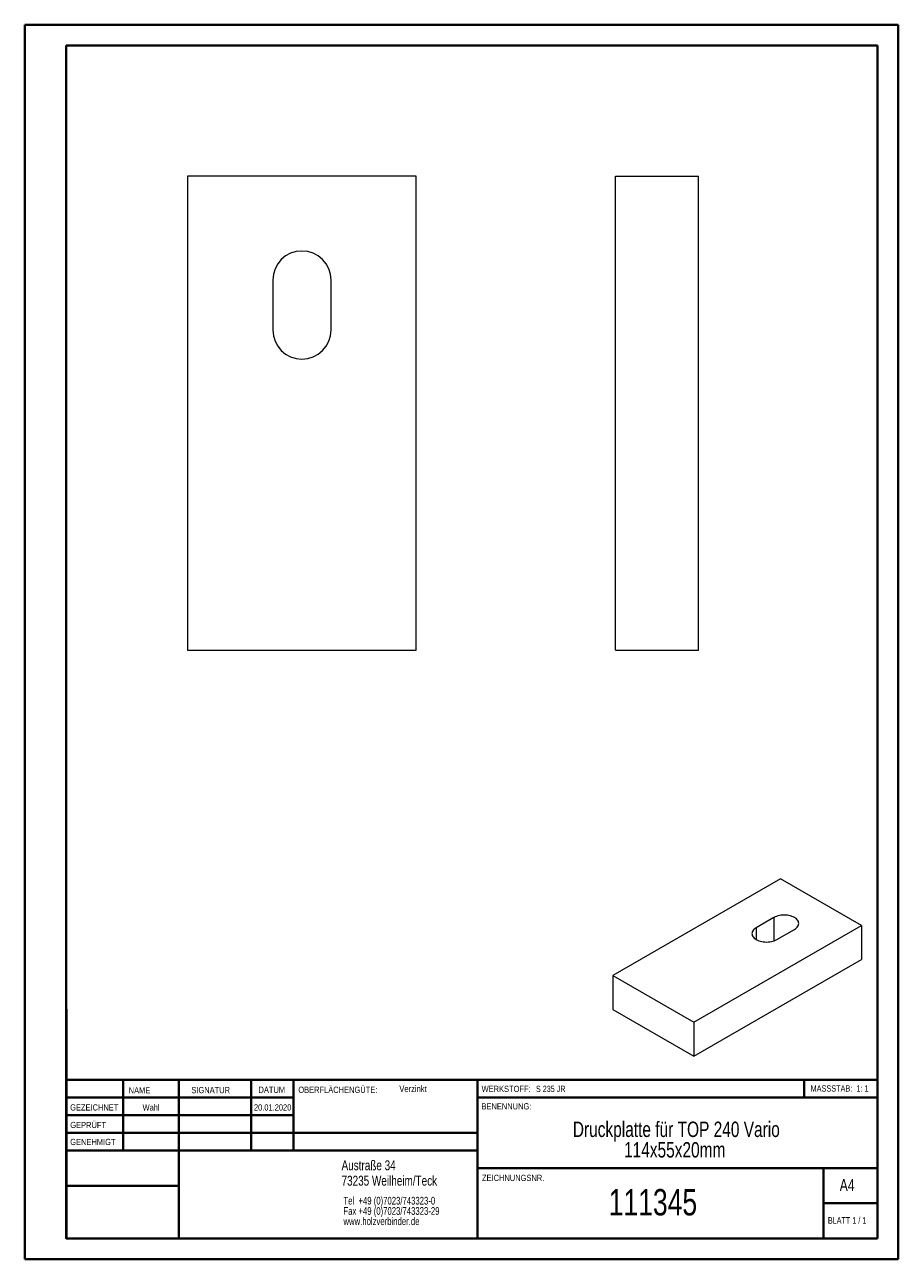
# Model space of a CAD drawing. Header units: millimetres. Extents: x 0 to 210, y 0 to 297.
import ezdxf

# ---------------------------------------------------------------- set-up
doc = ezdxf.new("R2010")
doc.units = ezdxf.units.MM
doc.styles.add('SLDTEXTSTYLE0', font='TXT', dxfattribs={"width": 0.75})
doc.styles.add('SLDTEXTSTYLE1', font='TXT', dxfattribs={"width": 0.681818})
doc.styles.add('SLDTEXTSTYLE2', font='TXT', dxfattribs={"width": 0.7})
doc.styles.add('SLDTEXTSTYLE3', font='TXT', dxfattribs={"width": 0.6875})

# ---------------------------------------------------------------- blocks, each defined once
blk = doc.blocks.new('SW_NOTE_0')
at = {"color": 0, "linetype": 'Continuous', "lineweight": 0, "char_height": 1.8521, "attachment_point": 1, "style": 'SLDTEXTSTYLE0'}
for s, insert in [('Tel  +49 (0)7023/743323-0', (0, 2.39)), ('Fax +49 (0)7023/743323-29', (0, -0.08)), ('www.holzverbinder.de', (0, -2.55))]:
    blk.add_mtext(s, dxfattribs=dict(at, insert=insert))
blk = doc.blocks.new('SW_NOTE_1')
at = {"color": 0, "linetype": 'Continuous', "lineweight": 0, "char_height": 3.7042, "attachment_point": 2, "style": 'SLDTEXTSTYLE0'}
for s, insert in [('Druckplatte für TOP 240 Vario', (34.55, 4.77)), ('114x55x20mm', (34.16, -0.16))]:
    blk.add_mtext(s, dxfattribs=dict(at, insert=insert))

msp = doc.modelspace()

# ---------------------------------------------------------------- linework, layer by layer
at = {"color": 7, "linetype": 'Continuous', "lineweight": 40}
for p, q in [((0.08, 0.21), (0.08, 297.21)), ((0.08, 297.21), (210.08, 297.21)), ((210.08, 0.21), (210.08, 297.21)), ((210.08, 292.21), (210.08, 297.21)), ((10.08, 292.21), (205.08, 292.21)), ((10.08, 5.21), (10.08, 292.21)), ((205.08, 5.21), (205.08, 292.21)), ((10.11, 60.37), (10.11, 5.12)), ((205.08, 43.37), (10.11, 43.37)), ((23.71, 43.37), (23.71, 26.37)), ((37.1, 43.37), (37.1, 5.12)), ((54.51, 43.37), (54.51, 26.37)), ((64.71, 26.37), (64.71, 43.37)), ((108.91, 43.37), (108.91, 5.12)), ((187.47, 39.12), (187.47, 43.37)), ((64.71, 39.1), (10.11, 39.1)), ((205.08, 39.12), (108.91, 39.12)), ((64.71, 34.87), (10.11, 34.87)), ((108.91, 30.62), (10.11, 30.62)), ((108.91, 26.37), (10.11, 26.37)), ((108.91, 22.12), (205.08, 22.12)), ((192.08, 5.21), (192.08, 22.21)), ((37.1, 17.87), (10.11, 17.87)), ((10.11, 13.71), (10.08, 13.71)), ((205.08, 13.71), (192.08, 13.71)), ((10.11, 9.46), (10.08, 9.46)), ((10.08, 5.21), (205.08, 5.21)), ((205.08, 5.21), (180.99, 5.21)), ((0.08, 0.21), (210.08, 0.21))]:
    msp.add_line(p, q, dxfattribs=at)
at = {"color": 7, "linetype": 'Continuous', "lineweight": 15}
for p, q in [((94.21, 260.77), (39.21, 260.77)), ((39.21, 260.77), (39.21, 146.77)), ((94.21, 146.77), (94.21, 260.77)), ((142.08, 146.77), (142.08, 260.77)), ((142.08, 260.77), (162.08, 260.77)), ((162.08, 146.77), (162.08, 260.77)), ((59.71, 235.77), (59.71, 223.77)), ((73.71, 223.77), (73.71, 235.77)), ((39.21, 146.77), (94.21, 146.77)), ((142.08, 146.77), (162.08, 146.77)), ((181.76, 91.72), (141.46, 68.46)), ((201.21, 80.5), (181.76, 91.72)), ((160.9, 57.23), (201.21, 80.5)), ((180.17, 82.44), (175.93, 79.99)), ((180.17, 82.44), (180.17, 76.82)), ((201.21, 80.5), (201.21, 72.33)), ((175.93, 79.99), (175.93, 77.13)), ((180.88, 77.13), (185.12, 79.58)), ((160.9, 49.07), (201.21, 72.33)), ((141.46, 68.46), (160.9, 57.23)), ((141.46, 68.46), (141.46, 60.29)), ((141.46, 60.29), (160.9, 49.07)), ((160.9, 57.23), (160.9, 49.07))]:
    msp.add_line(p, q, dxfattribs=at)
at = {"color": 7, "linetype": 'Continuous', "lineweight": 0}
for p, q in [((64.71, 39.12), (10.11, 39.12)), ((23.71, 5.21), (23.71, 5.12)), ((54.51, 5.21), (54.51, 5.12))]:
    msp.add_line(p, q, dxfattribs=at)
at = {"color": 7, "linetype": 'Continuous', "lineweight": 15, "flags": 128}
for points in [[(185.12, 79.58), (185.38, 79.75), (185.61, 79.93), (185.8, 80.13), (185.95, 80.34), (186.06, 80.56), (186.12, 80.78), (186.14, 81.01), (186.12, 81.24), (186.06, 81.46), (185.95, 81.68), (185.8, 81.89), (185.61, 82.08), (185.38, 82.27), (185.12, 82.44), (184.83, 82.59), (184.51, 82.72), (184.16, 82.83), (183.8, 82.92), (183.42, 82.98), (183.04, 83.02), (182.64, 83.03), (182.25, 83.02), (181.87, 82.98), (181.49, 82.92), (181.13, 82.83), (180.78, 82.72), (180.46, 82.59), (180.17, 82.44)], [(175.93, 79.99), (175.67, 79.82), (175.44, 79.63), (175.25, 79.44), (175.1, 79.23), (174.99, 79.01), (174.92, 78.79), (174.9, 78.56), (174.92, 78.33), (174.99, 78.11), (175.1, 77.89), (175.25, 77.68), (175.44, 77.48), (175.67, 77.3), (175.93, 77.13), (176.22, 76.98), (176.54, 76.85), (176.88, 76.74), (177.25, 76.65), (177.62, 76.59), (178.01, 76.55), (178.4, 76.54), (178.79, 76.55), (179.18, 76.59), (179.56, 76.65), (179.92, 76.74), (180.26, 76.85), (180.58, 76.98), (180.88, 77.13)]]:
    msp.add_lwpolyline(points, dxfattribs=at)
at = {"color": 7, "linetype": 'Continuous', "lineweight": 15}
for centre, start, end in [((66.71, 235.77), 0, 180), ((66.71, 223.77), 180, 0)]:
    msp.add_arc(centre, 7, start, end, dxfattribs=at)

# ---------------------------------------------------------------- block references
at = {"color": 7, "linetype": 'Continuous', "lineweight": 0}
for name, p in [('SW_NOTE_1', (122.17, 28.57)), ('SW_NOTE_0', (76.7, 12.85))]:
    msp.add_blockref(name, p, dxfattribs=at)

# ---------------------------------------------------------------- texts
for s, insert, char_height, attachment_point, style in [('NAME', (25.07, 41.62), 1.5, 1, 'SLDTEXTSTYLE0'), ('SIGNATUR', (40.14, 41.68), 1.5, 1, 'SLDTEXTSTYLE0'), ('DATUM', (56.28, 41.74), 1.5, 1, 'SLDTEXTSTYLE0'), ('OBERFLÄCHENGÜTE:', (65.86, 41.74), 1.5, 1, 'SLDTEXTSTYLE0'), ('Verzinkt', (90.14, 42.03), 1.587, 1, 'SLDTEXTSTYLE0'), ('WERKSTOFF:', (109.91, 41.96), 1.5, 1, 'SLDTEXTSTYLE0'), ('S 235 JR', (122.99, 41.96), 1.5, 1, 'SLDTEXTSTYLE3'), ('MASSSTAB:  1: 1', (188.99, 42.07), 1.5, 1, 'SLDTEXTSTYLE2'), ('GEZEICHNET', (11, 37.51), 1.5, 1, 'SLDTEXTSTYLE0'), ('Wahl', (30.46, 37.5), 1.499, 2, 'SLDTEXTSTYLE0'), ('20.01.2020', (59.68, 37.5), 1.499, 2, 'SLDTEXTSTYLE0'), ('BENENNUNG:', (109.88, 37.77), 1.5, 1, 'SLDTEXTSTYLE0'), ('GEPRÜFT', (11.03, 33.28), 1.5, 1, 'SLDTEXTSTYLE0'), ('GENEHMIGT', (11.02, 29.19), 1.5, 1, 'SLDTEXTSTYLE0'), ('Austraße 34', (76.25, 24.02), 2.3813, 1, 'SLDTEXTSTYLE0'), ('73235 Weilheim/Teck', (76.25, 20.32), 2.3813, 1, 'SLDTEXTSTYLE0'), ('ZEICHNUNGSNR.', (110, 20.55), 1.5, 1, 'SLDTEXTSTYLE0'), ('A4', (196, 19.52), 2.91, 1, 'SLDTEXTSTYLE0'), ('111345', (151.1, 17.12), 6.35, 2, 'SLDTEXTSTYLE0'), ('BLATT 1 / 1', (193.16, 10.36), 1.5875, 1, 'SLDTEXTSTYLE1')]:
    msp.add_mtext(s, dxfattribs=dict(at, insert=insert, char_height=char_height, attachment_point=attachment_point, style=style))

doc.saveas('drawing.dxf')
